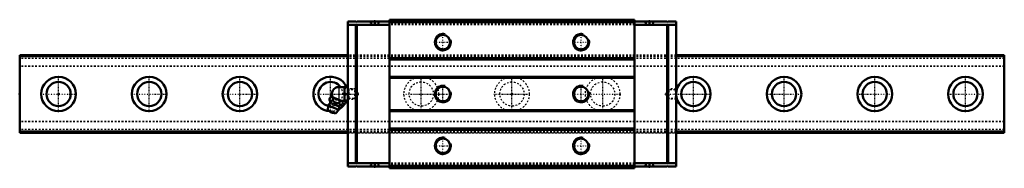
# Model space of a CAD drawing. Header units: millimetres. Extents: x -22 to 548, y -43 to 43.
import ezdxf

# ---------------------------------------------------------------- set-up
doc = ezdxf.new("R2010")
doc.units = ezdxf.units.MM
doc.linetypes.add('Center', pattern=[1.5, 0.45, -0.5, 0.05, -0.5])
doc.linetypes.add('Dashed', pattern=[2, 1, -1])
for name, color, linetype, lineweight in [('2d ConnectionPoints', 7, 'Continuous', 50), ('AM_0', 7, 'Continuous', 50), ('AM_4', 3, 'Continuous', 25), ('AM_5', 3, 'Continuous', 25), ('AM_7', 7, 'Center', 25), ('AM_9', 6, 'Dashed', 25)]:
    doc.layers.add(name, color=color, linetype=linetype, lineweight=lineweight)

# ---------------------------------------------------------------- blocks, each defined once
blk = doc.blocks.new('1_B_M6F_SRN_grease_nipple_joint_0_in_SRN45LR1SS570LG2250BM6F1900001_4')
at = {"layer": 'AM_0'}
for p, q in [((162.2, 4), (167.5, 4)), ((165.5, 4), (165.5, -4)), ((166, 0), (167.5, 0)), ((156.78, -3), (157.21, -1.93)), ((157.99, -1.6), (157.21, -1.93)), ((164.38, -4.18), (157.99, -1.6)), ((158.65, -3.76), (159.08, -2.69)), ((162.4, -5.27), (162.83, -4.2)), ((163.92, -4), (167.5, -4)), ((164.27, -6.03), (164.71, -4.96)), ((164.71, -4.96), (164.38, -4.18)), ((156.1, -6.67), (155.9, -9.49)), ((160.39, -11.31), (155.9, -9.49)), ((162.22, -9.14), (156.1, -6.67)), ((160.39, -11.31), (162.22, -9.14))]:
    blk.add_line(p, q, dxfattribs=at)
for points in [[(166, 4), (165.71, 3.44), (165.5, 2.85)], [(165.5, 1.15), (165.56, 0.96), (165.75, 0.47), (166, 0)], [(166, 0), (165.71, -0.56), (165.5, -1.15)], [(156.78, -3), (156.96, -3.4), (157.18, -3.74), (157.37, -3.91), (157.59, -4), (157.84, -4.01), (158.1, -3.96), (158.65, -3.76)], [(159.08, -2.69), (158.82, -2.21), (158.46, -1.86), (158.16, -1.76), (157.81, -1.75), (157.21, -1.93)], [(158.65, -3.76), (159.08, -4.23), (159.5, -4.62), (159.97, -4.95), (160.39, -5.14), (160.86, -5.26), (161.62, -5.32), (162.4, -5.27)], [(162.83, -4.2), (162.43, -3.79), (161.99, -3.42), (161.47, -3.09), (160.89, -2.85), (160.29, -2.71), (159.67, -2.67), (159.08, -2.69)], [(162.4, -5.27), (162.58, -5.67), (162.8, -6.01), (162.99, -6.18), (163.21, -6.27), (163.46, -6.29), (163.72, -6.24), (164.27, -6.03)], [(164.71, -4.96), (164.45, -4.48), (164.09, -4.14), (163.78, -4.03), (163.43, -4.03), (162.83, -4.2)], [(165.5, -2.85), (165.56, -3.04), (165.75, -3.53), (166, -4)]]:
    blk.add_lwpolyline(points, dxfattribs=at)
for centre, radius, start, end in [((162.2, 0), 4, 90, 207.9876), ((159.16, -7.9), 3.3, 131.9787, 158), ((151.23, -5.29), 6, 4.8448, 22.4522), ((156.42, -4.86), 0.8, 311.9787, 4.8448), ((158.69, -9.07), 1.82, 210.1342, 285.8658), ((159.16, -7.9), 3.3, 338, 4.0213), ((163.25, -7.62), 0.8, 131.1552, 184.0213), ((166.67, -11.53), 6, 113.5334, 131.1552)]:
    blk.add_arc(centre, radius, start, end, dxfattribs=at)
at = {"layer": 'AM_4'}
for p, q in [((162.2, 4), (162.2, -3.3)), ((162.45, -7.67), (156.95, -5.45)), ((162.72, -7.01), (157.21, -4.79))]:
    blk.add_line(p, q, dxfattribs=at)
at = {"layer": 'AM_5', "linetype": 'Dashed'}
blk.add_line((168.04, 3), (168.04, -3), dxfattribs=at)
at = {"layer": 'AM_7'}
blk.add_line((157.84, -11.15), (161.34, -2.5), dxfattribs=at)
at = {"layer": 'AM_9'}
for p, q in [((171.89, 3), (167.5, 3)), ((171.89, 3), (171.89, -3)), ((172.5, 2.39), (171.89, 3)), ((172.5, 2.39), (172.5, -2.39)), ((167.5, -3), (171.89, -3)), ((171.89, -3), (172.5, -2.39))]:
    blk.add_line(p, q, dxfattribs=at)
blk = doc.blocks.new('2_SRN45LRSSB_M6F1_Slide35_65_0_in_SRN45LR1SS570LG2250BM6F1900001_4')
at = {"layer": 'AM_0'}
for p, q in [((167.5, 42), (167.5, -42)), ((172.1, 42), (167.5, 42)), ((172.1, 40), (167.5, 40)), ((172.1, 42), (172.1, 41.5)), ((172.1, 41.5), (172.6, 42)), ((172.1, 40.5), (172.1, -40.5)), ((172.6, 40), (172.1, 40.5)), ((191.5, 42), (172.6, 42)), ((172.6, -40), (172.6, 40)), ((191.5, 40), (172.6, 40)), ((191.5, 43), (191.5, -43)), ((333.5, 43), (191.5, 43)), ((333.5, 41.5), (191.5, 41.5)), ((333.5, 43), (333.5, -43)), ((333.5, 42), (352.4, 42)), ((333.5, 40), (352.4, 40)), ((352.9, 41.5), (352.4, 42)), ((352.4, 40), (352.9, 40.5)), ((352.4, -40), (352.4, 40)), ((352.9, 42), (352.9, 41.5)), ((352.9, 42), (357.5, 42)), ((352.9, 40.5), (352.9, -40.5)), ((352.9, 40), (357.5, 40)), ((357.5, 42), (357.5, -42)), ((333.5, 20.7), (191.5, 20.7)), ((333.5, 20), (191.5, 20)), ((333.5, 10), (191.5, 10)), ((333.5, 9.3), (191.5, 9.3)), ((333.5, -9.3), (191.5, -9.3)), ((333.5, -10), (191.5, -10)), ((333.5, -20), (191.5, -20)), ((333.5, -20.7), (191.5, -20.7)), ((172.1, -40), (167.5, -40)), ((172.1, -42), (167.5, -42)), ((172.1, -40.5), (172.6, -40)), ((172.6, -42), (172.1, -41.5)), ((172.1, -41.5), (172.1, -42)), ((191.5, -40), (172.6, -40)), ((191.5, -42), (172.6, -42)), ((333.5, -41.5), (191.5, -41.5)), ((333.5, -43), (191.5, -43)), ((333.5, -40), (352.4, -40)), ((333.5, -42), (352.4, -42)), ((352.9, -40.5), (352.4, -40)), ((352.4, -42), (352.9, -41.5)), ((352.9, -40), (357.5, -40)), ((352.9, -41.5), (352.9, -42)), ((352.9, -42), (357.5, -42))]:
    blk.add_line(p, q, dxfattribs=at)
for centre in [(222.5, 30), (302.5, 30), (222.5, 0), (302.5, 0), (222.5, -30), (302.5, -30)]:
    blk.add_circle(centre, 4.19, dxfattribs=at)
at = {"layer": 'AM_5', "linetype": 'Dashed'}
for p, q in [((167.5, 3), (171.5, 3)), ((171.5, -3), (171.5, 3)), ((353.1, 2.46), (353.5, 3)), ((353.5, -3), (353.5, 3)), ((357.5, 3), (353.5, 3)), ((353.1, -2.46), (353.5, -3)), ((357.5, -3), (353.5, -3))]:
    blk.add_line(p, q, dxfattribs=at)
at = {"layer": 'AM_5'}
for centre in [(222.5, 30), (302.5, 30), (222.5, 0), (302.5, 0), (222.5, -30), (302.5, -30)]:
    blk.add_arc(centre, 5, 75, 15, dxfattribs=at)
at = {"layer": 'AM_7'}
for p, q in [((183, 42.05), (183, 40.95)), ((342, 42.05), (342, 40.95)), ((222.5, 24.75), (222.5, 35.25)), ((302.5, 24.75), (302.5, 35.25)), ((217.25, 30), (227.75, 30)), ((297.25, 30), (307.75, 30)), ((147, 0), (174.03, 0)), ((199.5, 0), (227.75, 0)), ((222.5, -5.25), (222.5, 5.25)), ((297.25, 0), (325.5, 0)), ((302.5, -5.25), (302.5, 5.25)), ((350.97, 0), (378, 0)), ((222.5, -35.25), (222.5, -24.75)), ((302.5, -35.25), (302.5, -24.75)), ((217.25, -30), (227.75, -30)), ((297.25, -30), (307.75, -30)), ((183, -42.05), (183, -40.95)), ((342, -42.05), (342, -40.95))]:
    blk.add_line(p, q, dxfattribs=at)
at = {"layer": 'AM_9'}
for p, q in [((172.6, 40), (172.1, 40)), ((180.4, 42), (180.4, 41)), ((185.6, 41), (180.4, 41)), ((185.6, 41), (185.6, 42)), ((333.5, 42.79), (191.5, 42.79)), ((333.5, 42.5), (191.5, 42.5)), ((333.5, 42.21), (191.5, 42.21)), ((333.5, 40.79), (191.5, 40.79)), ((333.5, 40.09), (191.5, 40.09)), ((339.4, 42), (339.4, 41)), ((344.6, 41), (339.4, 41)), ((344.6, 41), (344.6, 42)), ((352.4, 40), (352.9, 40)), ((357.5, 22.5), (167.5, 22.5)), ((357.5, 22.41), (167.5, 22.41)), ((357.5, 22.25), (167.5, 22.25)), ((357.5, 21.5), (167.5, 21.5)), ((357.5, 16.09), (167.5, 16.09)), ((357.5, 16), (167.5, 16)), ((168.04, 2.46), (167.5, 3)), ((172.3, 2.46), (168.04, 2.46)), ((168.04, 2.46), (168.04, -2.46)), ((172.3, 2.46), (172.3, -2.46)), ((173.72, 0), (172.3, 2.46)), ((172.3, -2.46), (173.72, 0)), ((352.7, 2.46), (351.28, 0)), ((351.28, 0), (352.7, -2.46)), ((356.96, 2.46), (352.7, 2.46)), ((352.7, 2.46), (352.7, -2.46)), ((357.5, 3), (356.96, 2.46)), ((356.96, 2.46), (356.96, -2.46)), ((167.5, -3), (168.04, -2.46)), ((168.04, -2.46), (172.3, -2.46)), ((352.7, -2.46), (356.96, -2.46)), ((356.96, -2.46), (357.5, -3)), ((357.5, -16), (167.5, -16)), ((357.5, -16.09), (167.5, -16.09)), ((357.5, -21.5), (167.5, -21.5)), ((357.5, -22.25), (167.5, -22.25)), ((357.5, -22.41), (167.5, -22.41)), ((167.5, -22.5), (357.5, -22.5)), ((172.6, -40), (172.1, -40)), ((185.6, -41), (180.4, -41)), ((180.4, -41), (180.4, -42)), ((185.6, -42), (185.6, -41)), ((333.5, -40.09), (191.5, -40.09)), ((333.5, -40.79), (191.5, -40.79)), ((333.5, -42.21), (191.5, -42.21)), ((333.5, -42.5), (191.5, -42.5)), ((333.5, -42.79), (191.5, -42.79)), ((344.6, -41), (339.4, -41)), ((339.4, -41), (339.4, -42)), ((344.6, -42), (344.6, -41)), ((352.4, -40), (352.9, -40))]:
    blk.add_line(p, q, dxfattribs=at)
blk = doc.blocks.new('3_SRN45LR57022_5_Track_0_in_SRN45LR1SS570LG2250BM6F1900001_4')
at = {"layer": 'AM_0'}
for p, q in [((167.5, 22.5), (-22.5, 22.5)), ((-22.5, 22.5), (-22.5, -22.5)), ((547.5, 22.5), (357.5, 22.5)), ((547.5, 22.5), (547.5, -22.5)), ((-22.5, -22.5), (167.5, -22.5)), ((357.5, -22.5), (547.5, -22.5))]:
    blk.add_line(p, q, dxfattribs=at)
for centre, radius in [((0, 0), 10), ((0, 0), 7), ((52.5, 0), 10), ((52.5, 0), 7), ((105, 0), 10), ((105, 0), 7), ((367.5, 0), 10), ((367.5, 0), 7), ((420, 0), 10), ((420, 0), 7), ((472.5, 0), 10), ((472.5, 0), 7), ((525, 0), 10), ((525, 0), 7)]:
    blk.add_circle(centre, radius, dxfattribs=at)
for radius, start, end in [(10, 23.5782, 267.8014), (7, 34.8499, 258.3341), (10, 298.9987, 336.4218)]:
    blk.add_arc((157.5, 0), radius, start, end, dxfattribs=at)
at = {"layer": 'AM_4'}
for p, q in [((167.5, 21.5), (-22.5, 21.5)), ((547.5, 21.5), (357.5, 21.5)), ((167.5, -21.5), (-22.5, -21.5)), ((547.5, -21.5), (357.5, -21.5))]:
    blk.add_line(p, q, dxfattribs=at)
at = {"layer": 'AM_7'}
for p, q in [((0, -10.5), (0, 10.5)), ((52.5, -10.5), (52.5, 10.5)), ((105, -10.5), (105, 10.5)), ((157.5, -10.5), (157.5, 10.5)), ((210, -10.5), (210, 10.5)), ((262.5, -10.5), (262.5, 10.5)), ((315, -10.5), (315, 10.5)), ((367.5, -10.5), (367.5, 10.5)), ((420, -10.5), (420, 10.5)), ((472.5, -10.5), (472.5, 10.5)), ((525, -10.5), (525, 10.5)), ((-10.5, 0), (10.5, 0)), ((42, 0), (63, 0)), ((94.5, 0), (115.5, 0)), ((252, 0), (273, 0)), ((409.5, 0), (430.5, 0)), ((462, 0), (483, 0)), ((514.5, 0), (535.5, 0))]:
    blk.add_line(p, q, dxfattribs=at)
at = {"layer": 'AM_9'}
for p, q in [((547.5, 22.41), (-22.5, 22.41)), ((547.5, 22.25), (-22.5, 22.25)), ((547.5, 20.5), (-22.5, 20.5)), ((357.5, 22.5), (167.5, 22.5)), ((357.5, 21.5), (167.5, 21.5)), ((547.5, 16.09), (-22.5, 16.09)), ((547.5, 16), (-22.5, 16)), ((547.5, -16), (-22.5, -16)), ((547.5, -16.09), (-22.5, -16.09)), ((547.5, -20.5), (-22.5, -20.5)), ((547.5, -22.25), (-22.5, -22.25)), ((547.5, -22.41), (-22.5, -22.41)), ((357.5, -21.5), (167.5, -21.5)), ((167.5, -22.5), (357.5, -22.5))]:
    blk.add_line(p, q, dxfattribs=at)
for centre, radius in [((210, 0), 10), ((210, 0), 7), ((262.5, 0), 10), ((262.5, 0), 7), ((315, 0), 10), ((315, 0), 7)]:
    blk.add_circle(centre, radius, dxfattribs=at)
for radius, start, end in [(7, 258.3341, 34.8499), (10, 336.4218, 23.5782), (10, 267.8014, 298.9987)]:
    blk.add_arc((157.5, 0), radius, start, end, dxfattribs=at)

msp = doc.modelspace()

# ---------------------------------------------------------------- linework, layer by layer
at = {"layer": '2d ConnectionPoints'}
for p in [(183, 42), (342, 42), (-22.5, 0), (0, 0), (0, 0), (167.5, 0), (262.5, 0), (357.5, 0), (183, -42), (342, -42)]:
    msp.add_point(p, dxfattribs=at)

# ---------------------------------------------------------------- block references
for name in ['2_SRN45LRSSB_M6F1_Slide35_65_0_in_SRN45LR1SS570LG2250BM6F1900001_4', '3_SRN45LR57022_5_Track_0_in_SRN45LR1SS570LG2250BM6F1900001_4', '1_B_M6F_SRN_grease_nipple_joint_0_in_SRN45LR1SS570LG2250BM6F1900001_4']:
    msp.add_blockref(name, (0, 0))

doc.saveas('drawing.dxf')
